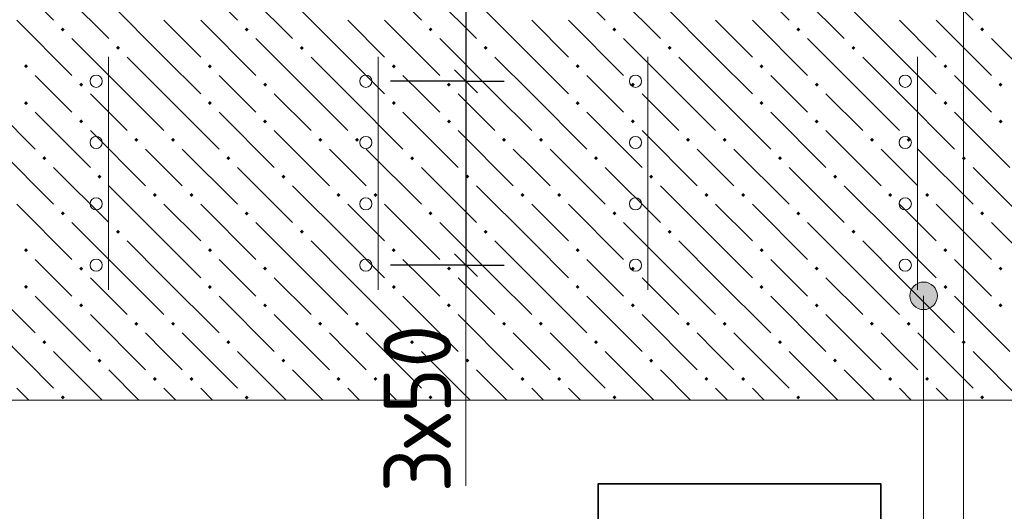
# Model space of a CAD drawing. Header units: millimetres. Extents: x 0 to 50400, y 0 to 35640.
# Tile 17 of 46: x 7147 to 11002, y 15882 to 17806. Entities that reach past the tile are written whole.
import ezdxf

# ---------------------------------------------------------------- set-up
doc = ezdxf.new("R2010")
doc.units = ezdxf.units.MM
for name, color, linetype, lineweight in [('Standard', 7, 'Continuous', 25), ('ЖБ Перекрытие верхний уровень', 7, 'Continuous', 35), ('Общий01', 7, 'Continuous', 13), ('Размерная линия_ общее', 7, 'Continuous', 13), ('Текст_ общее', 7, 'Continuous', 25)]:
    doc.layers.add(name, color=color, linetype=linetype, lineweight=lineweight)
doc.layers.add('Вспомогательная арматура', color=7, linetype='Continuous', lineweight=18, true_color=0x656565)
doc.layers.add('Поперечная арматура', color=7, linetype='Continuous', lineweight=18, true_color=0x5a2814)
doc.layers.add('Размерная выноска', color=7, linetype='Continuous')
doc.styles.add('ISOCPEUR', font='txt')

msp = doc.modelspace()

# ---------------------------------------------------------------- hatches: boundary and pattern name
at = {"layer": 'ЖБ Перекрытие верхний уровень', "linetype": 'Continuous', "lineweight": 18, "transparency": 33554687}
for points in [[(7307.9, 17768.3), (7315.7, 17776.1), (7323.5, 17768.3), (7315.7, 17760.5)], [(8027.9, 17768.3), (8035.7, 17776.1), (8043.5, 17768.3), (8035.7, 17760.5)], [(8747.9, 17768.3), (8755.7, 17776.1), (8763.5, 17768.3), (8755.7, 17760.5)], [(9467.9, 17768.3), (9475.7, 17776.1), (9483.5, 17768.3), (9475.7, 17760.5)], [(10187.9, 17768.3), (10195.7, 17776.1), (10203.5, 17768.3), (10195.7, 17760.5)], [(10907.9, 17768.3), (10915.7, 17776.1), (10923.5, 17768.3), (10915.7, 17760.5)], [(7523.9, 17696.3), (7531.7, 17704.1), (7539.5, 17696.3), (7531.7, 17688.5)], [(8243.9, 17696.3), (8251.7, 17704.1), (8259.5, 17696.3), (8251.7, 17688.5)], [(8963.9, 17696.3), (8971.7, 17704.1), (8979.5, 17696.3), (8971.7, 17688.5)], [(9683.9, 17696.3), (9691.7, 17704.1), (9699.5, 17696.3), (9691.7, 17688.5)], [(10403.9, 17696.3), (10411.7, 17704.1), (10419.5, 17696.3), (10411.7, 17688.5)], [(7163.9, 17624.3), (7171.7, 17632.1), (7179.5, 17624.3), (7171.7, 17616.5)], [(7883.9, 17624.3), (7891.7, 17632.1), (7899.5, 17624.3), (7891.7, 17616.5)], [(8603.9, 17624.3), (8611.7, 17632.1), (8619.5, 17624.3), (8611.7, 17616.5)], [(9323.9, 17624.3), (9331.7, 17632.1), (9339.5, 17624.3), (9331.7, 17616.5)], [(10043.9, 17624.3), (10051.7, 17632.1), (10059.5, 17624.3), (10051.7, 17616.5)], [(10763.9, 17624.3), (10771.7, 17632.1), (10779.5, 17624.3), (10771.7, 17616.5)], [(7379.9, 17552.3), (7387.7, 17560.1), (7395.5, 17552.3), (7387.7, 17544.5)], [(8099.9, 17552.3), (8107.7, 17560.1), (8115.5, 17552.3), (8107.7, 17544.5)], [(8819.9, 17552.3), (8827.7, 17560.1), (8835.5, 17552.3), (8827.7, 17544.5)], [(9539.9, 17552.3), (9547.7, 17560.1), (9555.5, 17552.3), (9547.7, 17544.5)], [(10259.9, 17552.3), (10267.7, 17560.1), (10275.5, 17552.3), (10267.7, 17544.5)], [(10979.9, 17552.3), (10987.7, 17560.1), (10995.5, 17552.3), (10987.7, 17544.5)], [(7163.9, 17480.3), (7171.7, 17488.1), (7179.5, 17480.3), (7171.7, 17472.5)], [(7883.9, 17480.3), (7891.7, 17488.1), (7899.5, 17480.3), (7891.7, 17472.5)], [(8603.9, 17480.3), (8611.7, 17488.1), (8619.5, 17480.3), (8611.7, 17472.5)], [(9323.9, 17480.3), (9331.7, 17488.1), (9339.5, 17480.3), (9331.7, 17472.5)], [(10043.9, 17480.3), (10051.7, 17488.1), (10059.5, 17480.3), (10051.7, 17472.5)], [(10763.9, 17480.3), (10771.7, 17488.1), (10779.5, 17480.3), (10771.7, 17472.5)], [(7379.9, 17408.3), (7387.7, 17416.1), (7395.5, 17408.3), (7387.7, 17400.5)], [(8099.9, 17408.3), (8107.7, 17416.1), (8115.5, 17408.3), (8107.7, 17400.5)], [(8819.9, 17408.3), (8827.7, 17416.1), (8835.5, 17408.3), (8827.7, 17400.5)], [(9539.9, 17408.3), (9547.7, 17416.1), (9555.5, 17408.3), (9547.7, 17400.5)], [(10259.9, 17408.3), (10267.7, 17416.1), (10275.5, 17408.3), (10267.7, 17400.5)], [(10979.9, 17408.3), (10987.7, 17416.1), (10995.5, 17408.3), (10987.7, 17400.5)], [(7595.9, 17336.3), (7603.7, 17344.1), (7611.5, 17336.3), (7603.7, 17328.5)], [(7739.9, 17336.3), (7747.7, 17344.1), (7755.5, 17336.3), (7747.7, 17328.5)], [(8315.9, 17336.3), (8323.7, 17344.1), (8331.5, 17336.3), (8323.7, 17328.5)], [(8459.9, 17336.3), (8467.7, 17344.1), (8475.5, 17336.3), (8467.7, 17328.5)], [(9035.9, 17336.3), (9043.7, 17344.1), (9051.5, 17336.3), (9043.7, 17328.5)], [(9179.9, 17336.3), (9187.7, 17344.1), (9195.5, 17336.3), (9187.7, 17328.5)], [(9755.9, 17336.3), (9763.7, 17344.1), (9771.5, 17336.3), (9763.7, 17328.5)], [(9899.9, 17336.3), (9907.7, 17344.1), (9915.5, 17336.3), (9907.7, 17328.5)], [(10475.9, 17336.3), (10483.7, 17344.1), (10491.5, 17336.3), (10483.7, 17328.5)], [(10619.9, 17336.3), (10627.7, 17344.1), (10635.5, 17336.3), (10627.7, 17328.5)], [(7235.9, 17264.3), (7243.7, 17272.1), (7251.5, 17264.3), (7243.7, 17256.5)], [(7955.9, 17264.3), (7963.7, 17272.1), (7971.5, 17264.3), (7963.7, 17256.5)], [(8675.9, 17264.3), (8683.7, 17272.1), (8691.5, 17264.3), (8683.7, 17256.5)], [(9395.9, 17264.3), (9403.7, 17272.1), (9411.5, 17264.3), (9403.7, 17256.5)], [(10115.9, 17264.3), (10123.7, 17272.1), (10131.5, 17264.3), (10123.7, 17256.5)], [(10835.9, 17264.3), (10843.7, 17272.1), (10851.5, 17264.3), (10843.7, 17256.5)], [(7451.9, 17192.3), (7459.7, 17200.1), (7467.5, 17192.3), (7459.7, 17184.5)], [(8171.9, 17192.3), (8179.7, 17200.1), (8187.5, 17192.3), (8179.7, 17184.5)], [(8891.9, 17192.3), (8899.7, 17200.1), (8907.5, 17192.3), (8899.7, 17184.5)], [(9611.9, 17192.3), (9619.7, 17200.1), (9627.5, 17192.3), (9619.7, 17184.5)], [(10331.9, 17192.3), (10339.7, 17200.1), (10347.5, 17192.3), (10339.7, 17184.5)], [(7667.9, 17120.3), (7675.7, 17128.1), (7683.5, 17120.3), (7675.7, 17112.5)], [(7811.9, 17120.3), (7819.7, 17128.1), (7827.5, 17120.3), (7819.7, 17112.5)], [(8387.9, 17120.3), (8395.7, 17128.1), (8403.5, 17120.3), (8395.7, 17112.5)], [(8531.9, 17120.3), (8539.7, 17128.1), (8547.5, 17120.3), (8539.7, 17112.5)], [(9107.9, 17120.3), (9115.7, 17128.1), (9123.5, 17120.3), (9115.7, 17112.5)], [(9251.9, 17120.3), (9259.7, 17128.1), (9267.5, 17120.3), (9259.7, 17112.5)], [(9827.9, 17120.3), (9835.7, 17128.1), (9843.5, 17120.3), (9835.7, 17112.5)], [(9971.9, 17120.3), (9979.7, 17128.1), (9987.5, 17120.3), (9979.7, 17112.5)], [(10547.9, 17120.3), (10555.7, 17128.1), (10563.5, 17120.3), (10555.7, 17112.5)], [(10691.9, 17120.3), (10699.7, 17128.1), (10707.5, 17120.3), (10699.7, 17112.5)], [(7307.9, 17048.3), (7315.7, 17056.1), (7323.5, 17048.3), (7315.7, 17040.5)], [(8027.9, 17048.3), (8035.7, 17056.1), (8043.5, 17048.3), (8035.7, 17040.5)], [(8747.9, 17048.3), (8755.7, 17056.1), (8763.5, 17048.3), (8755.7, 17040.5)], [(9467.9, 17048.3), (9475.7, 17056.1), (9483.5, 17048.3), (9475.7, 17040.5)], [(10187.9, 17048.3), (10195.7, 17056.1), (10203.5, 17048.3), (10195.7, 17040.5)], [(10907.9, 17048.3), (10915.7, 17056.1), (10923.5, 17048.3), (10915.7, 17040.5)], [(7523.9, 16976.3), (7531.7, 16984.1), (7539.5, 16976.3), (7531.7, 16968.5)], [(8243.9, 16976.3), (8251.7, 16984.1), (8259.5, 16976.3), (8251.7, 16968.5)], [(8963.9, 16976.3), (8971.7, 16984.1), (8979.5, 16976.3), (8971.7, 16968.5)], [(9683.9, 16976.3), (9691.7, 16984.1), (9699.5, 16976.3), (9691.7, 16968.5)], [(10403.9, 16976.3), (10411.7, 16984.1), (10419.5, 16976.3), (10411.7, 16968.5)], [(7163.9, 16904.3), (7171.7, 16912.1), (7179.5, 16904.3), (7171.7, 16896.5)], [(7883.9, 16904.3), (7891.7, 16912.1), (7899.5, 16904.3), (7891.7, 16896.5)], [(8603.9, 16904.3), (8611.7, 16912.1), (8619.5, 16904.3), (8611.7, 16896.5)], [(9323.9, 16904.3), (9331.7, 16912.1), (9339.5, 16904.3), (9331.7, 16896.5)], [(10043.9, 16904.3), (10051.7, 16912.1), (10059.5, 16904.3), (10051.7, 16896.5)], [(10763.9, 16904.3), (10771.7, 16912.1), (10779.5, 16904.3), (10771.7, 16896.5)], [(7379.9, 16832.3), (7387.7, 16840.1), (7395.5, 16832.3), (7387.7, 16824.5)], [(8099.9, 16832.3), (8107.7, 16840.1), (8115.5, 16832.3), (8107.7, 16824.5)], [(8819.9, 16832.3), (8827.7, 16840.1), (8835.5, 16832.3), (8827.7, 16824.5)], [(9539.9, 16832.3), (9547.7, 16840.1), (9555.5, 16832.3), (9547.7, 16824.5)], [(10259.9, 16832.3), (10267.7, 16840.1), (10275.5, 16832.3), (10267.7, 16824.5)], [(10979.9, 16832.3), (10987.7, 16840.1), (10995.5, 16832.3), (10987.7, 16824.5)], [(7163.9, 16760.3), (7171.7, 16768.1), (7179.5, 16760.3), (7171.7, 16752.5)], [(7883.9, 16760.3), (7891.7, 16768.1), (7899.5, 16760.3), (7891.7, 16752.5)], [(8603.9, 16760.3), (8611.7, 16768.1), (8619.5, 16760.3), (8611.7, 16752.5)], [(9323.9, 16760.3), (9331.7, 16768.1), (9339.5, 16760.3), (9331.7, 16752.5)], [(10043.9, 16760.3), (10051.7, 16768.1), (10059.5, 16760.3), (10051.7, 16752.5)], [(10763.9, 16760.3), (10771.7, 16768.1), (10779.5, 16760.3), (10771.7, 16752.5)], [(7379.9, 16688.3), (7387.7, 16696.1), (7395.5, 16688.3), (7387.7, 16680.5)], [(8099.9, 16688.3), (8107.7, 16696.1), (8115.5, 16688.3), (8107.7, 16680.5)], [(8819.9, 16688.3), (8827.7, 16696.1), (8835.5, 16688.3), (8827.7, 16680.5)], [(9539.9, 16688.3), (9547.7, 16696.1), (9555.5, 16688.3), (9547.7, 16680.5)], [(10259.9, 16688.3), (10267.7, 16696.1), (10275.5, 16688.3), (10267.7, 16680.5)], [(10979.9, 16688.3), (10987.7, 16696.1), (10995.5, 16688.3), (10987.7, 16680.5)], [(7595.9, 16616.3), (7603.7, 16624.1), (7611.5, 16616.3), (7603.7, 16608.5)], [(7739.9, 16616.3), (7747.7, 16624.1), (7755.5, 16616.3), (7747.7, 16608.5)], [(8315.9, 16616.3), (8323.7, 16624.1), (8331.5, 16616.3), (8323.7, 16608.5)], [(8459.9, 16616.3), (8467.7, 16624.1), (8475.5, 16616.3), (8467.7, 16608.5)], [(9035.9, 16616.3), (9043.7, 16624.1), (9051.5, 16616.3), (9043.7, 16608.5)], [(9179.9, 16616.3), (9187.7, 16624.1), (9195.5, 16616.3), (9187.7, 16608.5)], [(9755.9, 16616.3), (9763.7, 16624.1), (9771.5, 16616.3), (9763.7, 16608.5)], [(9899.9, 16616.3), (9907.7, 16624.1), (9915.5, 16616.3), (9907.7, 16608.5)], [(10475.9, 16616.3), (10483.7, 16624.1), (10491.5, 16616.3), (10483.7, 16608.5)], [(10619.9, 16616.3), (10627.7, 16624.1), (10635.5, 16616.3), (10627.7, 16608.5)], [(7235.9, 16544.3), (7243.7, 16552.1), (7251.5, 16544.3), (7243.7, 16536.5)], [(7955.9, 16544.3), (7963.7, 16552.1), (7971.5, 16544.3), (7963.7, 16536.5)], [(8675.9, 16544.3), (8683.7, 16552.1), (8691.5, 16544.3), (8683.7, 16536.5)], [(9395.9, 16544.3), (9403.7, 16552.1), (9411.5, 16544.3), (9403.7, 16536.5)], [(10115.9, 16544.3), (10123.7, 16552.1), (10131.5, 16544.3), (10123.7, 16536.5)], [(10835.9, 16544.3), (10843.7, 16552.1), (10851.5, 16544.3), (10843.7, 16536.5)], [(7451.9, 16472.3), (7459.7, 16480.1), (7467.5, 16472.3), (7459.7, 16464.5)], [(8171.9, 16472.3), (8179.7, 16480.1), (8187.5, 16472.3), (8179.7, 16464.5)], [(8891.9, 16472.3), (8899.7, 16480.1), (8907.5, 16472.3), (8899.7, 16464.5)], [(9611.9, 16472.3), (9619.7, 16480.1), (9627.5, 16472.3), (9619.7, 16464.5)], [(10331.9, 16472.3), (10339.7, 16480.1), (10347.5, 16472.3), (10339.7, 16464.5)], [(7667.9, 16400.3), (7675.7, 16408.1), (7683.5, 16400.3), (7675.7, 16392.5)], [(7811.9, 16400.3), (7819.7, 16408.1), (7827.5, 16400.3), (7819.7, 16392.5)], [(8387.9, 16400.3), (8395.7, 16408.1), (8403.5, 16400.3), (8395.7, 16392.5)], [(8531.9, 16400.3), (8539.7, 16408.1), (8547.5, 16400.3), (8539.7, 16392.5)], [(9107.9, 16400.3), (9115.7, 16408.1), (9123.5, 16400.3), (9115.7, 16392.5)], [(9251.9, 16400.3), (9259.7, 16408.1), (9267.5, 16400.3), (9259.7, 16392.5)], [(9827.9, 16400.3), (9835.7, 16408.1), (9843.5, 16400.3), (9835.7, 16392.5)], [(9971.9, 16400.3), (9979.7, 16408.1), (9987.5, 16400.3), (9979.7, 16392.5)], [(10547.9, 16400.3), (10555.7, 16408.1), (10563.5, 16400.3), (10555.7, 16392.5)], [(10691.9, 16400.3), (10699.7, 16408.1), (10707.5, 16400.3), (10699.7, 16392.5)], [(7307.9, 16328.3), (7315.7, 16336.1), (7323.5, 16328.3), (7315.7, 16320.5)], [(8027.9, 16328.3), (8035.7, 16336.1), (8043.5, 16328.3), (8035.7, 16320.5)], [(8747.9, 16328.3), (8755.7, 16336.1), (8763.5, 16328.3), (8755.7, 16320.5)], [(9467.9, 16328.3), (9475.7, 16336.1), (9483.5, 16328.3), (9475.7, 16320.5)], [(10187.9, 16328.3), (10195.7, 16336.1), (10203.5, 16328.3), (10195.7, 16320.5)], [(10907.9, 16328.3), (10915.7, 16336.1), (10923.5, 16328.3), (10915.7, 16320.5)]]:
    msp.add_hatch(color=7, dxfattribs=at).paths.add_polyline_path(points, flags=16)
at = {"layer": 'Общий01', "linetype": 'Continuous', "lineweight": 13, "transparency": 33554687}
for points in [[(10713.3, 16772.1), (10659.3, 16772.1), (10639.8, 16752.7)], [(10713.3, 16772.1), (10639.8, 16752.7), (10732.7, 16752.7)], [(10659.3, 16772.1), (10713.3, 16772.1), (10686.3, 16779.7)], [(10732.7, 16752.7), (10639.8, 16752.7), (10632.3, 16725.7)], [(10732.7, 16752.7), (10632.3, 16725.7), (10740.3, 16725.7)], [(10740.3, 16725.7), (10632.3, 16725.7), (10639.8, 16698.7)], [(10740.3, 16725.7), (10639.8, 16698.7), (10732.7, 16698.7)], [(10732.7, 16698.7), (10639.8, 16698.7), (10659.3, 16679.3)], [(10732.7, 16698.7), (10659.3, 16679.3), (10713.3, 16679.3)], [(10713.3, 16679.3), (10659.3, 16679.3), (10686.3, 16671.7)]]:
    msp.add_hatch(color=7, dxfattribs=at).paths.add_polyline_path(points)

# ---------------------------------------------------------------- linework, layer by layer
at = {"layer": 'Standard', "color": 7, "linetype": 'Continuous', "lineweight": -3, "transparency": 33554687}
for p, q in [((8894.2, 17853.7), (8894.2, 17565.7)), ((8894.2, 17565.7), (8894.2, 16845.7)), ((8894.2, 16845.7), (8894.2, 16755.7))]:
    msp.add_line(p, q, dxfattribs=at)
at = {"layer": 'Standard', "color": 7, "linetype": 'Continuous', "lineweight": 25, "transparency": 33554687}
for p, q in [((8849.2, 17610.7), (8939.2, 17520.7)), ((8849.2, 16890.7), (8939.2, 16800.7))]:
    msp.add_line(p, q, dxfattribs=at)
at = {"layer": 'Standard', "color": 251, "linetype": 'Continuous', "lineweight": -3, "true_color": 0x656565, "transparency": 33554687}
for p, q in [((8894.2, 17565.7), (8744.2, 17565.7)), ((8894.2, 17565.7), (9044.2, 17565.7)), ((8894.2, 16845.7), (8744.2, 16845.7)), ((8894.2, 16845.7), (9044.2, 16845.7))]:
    msp.add_line(p, q, dxfattribs=at)
for points in [[(8894.2, 17565.7), (8874, 17565.7), (8874, 17565.7), (8598.3, 17565.7)], [(8894.2, 16845.7), (8874.5, 16845.7), (8874.5, 16845.7), (8598.3, 16845.7)]]:
    msp.add_lwpolyline(points, dxfattribs=at)
at = {"layer": 'Вспомогательная арматура', "color": 251, "linetype": 'Continuous', "lineweight": 18, "true_color": 0x656565, "transparency": 33554687}
for p, q in [((7494.3, 17661.7), (7494.3, 16749.7)), ((7494.3, 17661.7), (7494.3, 16749.7)), ((8550.3, 17661.7), (8550.3, 16749.7)), ((8550.3, 17661.7), (8550.3, 16749.7)), ((9606.3, 17661.7), (9606.3, 16749.7)), ((9606.3, 17661.7), (9606.3, 16749.7)), ((10662.3, 17661.7), (10662.3, 16749.7)), ((10662.3, 17661.7), (10662.3, 16749.7))]:
    msp.add_line(p, q, dxfattribs=at)
at = {"layer": 'ЖБ Перекрытие верхний уровень', "color": 9, "linetype": 'Continuous', "lineweight": 18, "true_color": 0xc7c7c7, "transparency": 33554687}
for p, q in [((7063.7, 18020.3), (7279.7, 17804.3)), ((7783.7, 18020.3), (7999.7, 17804.3)), ((8503.7, 18020.3), (8719.7, 17804.3)), ((9223.7, 18020.3), (9439.7, 17804.3)), ((9943.7, 18020.3), (10159.7, 17804.3)), ((10663.7, 18020.3), (10879.7, 17804.3)), ((7279.7, 17948.3), (7495.7, 17732.3)), ((7999.7, 17948.3), (8215.7, 17732.3)), ((8719.7, 17948.3), (8935.7, 17732.3)), ((9439.7, 17948.3), (9655.7, 17732.3)), ((10159.7, 17948.3), (10375.7, 17732.3)), ((7711.7, 17660.3), (7495.7, 17876.3)), ((8431.7, 17660.3), (8215.7, 17876.3)), ((9151.7, 17660.3), (8935.7, 17876.3)), ((9871.7, 17660.3), (9655.7, 17876.3)), ((10591.7, 17660.3), (10375.7, 17876.3)), ((7135.7, 17804.3), (7351.7, 17588.3)), ((7711.7, 17804.3), (7855.7, 17660.3)), ((7855.7, 17804.3), (8071.7, 17588.3)), ((8431.7, 17804.3), (8575.7, 17660.3)), ((8575.7, 17804.3), (8791.7, 17588.3)), ((9151.7, 17804.3), (9295.7, 17660.3)), ((9295.7, 17804.3), (9511.7, 17588.3)), ((9871.7, 17804.3), (10015.7, 17660.3)), ((10015.7, 17804.3), (10231.7, 17588.3)), ((10591.7, 17804.3), (10735.7, 17660.3)), ((10735.7, 17804.3), (10951.7, 17588.3)), ((7567.7, 17516.3), (7351.7, 17732.3)), ((8287.7, 17516.3), (8071.7, 17732.3)), ((9007.7, 17516.3), (8791.7, 17732.3)), ((9727.7, 17516.3), (9511.7, 17732.3)), ((10447.7, 17516.3), (10231.7, 17732.3)), ((11167.7, 17516.3), (10951.7, 17732.3)), ((7567.7, 17660.3), (7711.7, 17516.3)), ((7711.7, 17660.3), (7855.7, 17516.3)), ((8287.7, 17660.3), (8431.7, 17516.3)), ((8431.7, 17660.3), (8575.7, 17516.3)), ((9007.7, 17660.3), (9151.7, 17516.3)), ((9151.7, 17660.3), (9295.7, 17516.3)), ((9727.7, 17660.3), (9871.7, 17516.3)), ((9871.7, 17660.3), (10015.7, 17516.3)), ((10447.7, 17660.3), (10591.7, 17516.3)), ((10591.7, 17660.3), (10735.7, 17516.3)), ((7279.7, 17516.3), (7207.7, 17588.3)), ((7999.7, 17516.3), (7927.7, 17588.3)), ((8719.7, 17516.3), (8647.7, 17588.3)), ((9439.7, 17516.3), (9367.7, 17588.3)), ((10159.7, 17516.3), (10087.7, 17588.3)), ((10879.7, 17516.3), (10807.7, 17588.3)), ((6991.7, 17516.3), (7207.7, 17300.3)), ((7351.7, 17444.3), (7279.7, 17516.3)), ((7423.7, 17516.3), (7567.7, 17372.3)), ((7567.7, 17516.3), (7711.7, 17372.3)), ((7711.7, 17516.3), (7927.7, 17300.3)), ((8071.7, 17444.3), (7999.7, 17516.3)), ((8143.7, 17516.3), (8287.7, 17372.3)), ((8287.7, 17516.3), (8431.7, 17372.3)), ((8431.7, 17516.3), (8647.7, 17300.3)), ((8791.7, 17444.3), (8719.7, 17516.3)), ((8863.7, 17516.3), (9007.7, 17372.3)), ((9007.7, 17516.3), (9151.7, 17372.3)), ((9151.7, 17516.3), (9367.7, 17300.3)), ((9511.7, 17444.3), (9439.7, 17516.3)), ((9583.7, 17516.3), (9727.7, 17372.3)), ((9727.7, 17516.3), (9871.7, 17372.3)), ((9871.7, 17516.3), (10087.7, 17300.3)), ((10231.7, 17444.3), (10159.7, 17516.3)), ((10303.7, 17516.3), (10447.7, 17372.3)), ((10447.7, 17516.3), (10591.7, 17372.3)), ((10591.7, 17516.3), (10807.7, 17300.3)), ((10951.7, 17444.3), (10879.7, 17516.3)), ((7207.7, 17444.3), (7423.7, 17228.3)), ((7927.7, 17444.3), (8143.7, 17228.3)), ((8647.7, 17444.3), (8863.7, 17228.3)), ((9367.7, 17444.3), (9583.7, 17228.3)), ((10087.7, 17444.3), (10303.7, 17228.3)), ((10807.7, 17444.3), (11023.7, 17228.3)), ((7423.7, 17372.3), (7639.7, 17156.3)), ((8143.7, 17372.3), (8359.7, 17156.3)), ((8863.7, 17372.3), (9079.7, 17156.3)), ((9583.7, 17372.3), (9799.7, 17156.3)), ((10303.7, 17372.3), (10519.7, 17156.3)), ((7063.7, 17300.3), (7279.7, 17084.3)), ((7711.7, 17228.3), (7639.7, 17300.3)), ((7783.7, 17300.3), (7999.7, 17084.3)), ((8431.7, 17228.3), (8359.7, 17300.3)), ((8503.7, 17300.3), (8719.7, 17084.3)), ((9151.7, 17228.3), (9079.7, 17300.3)), ((9223.7, 17300.3), (9439.7, 17084.3)), ((9871.7, 17228.3), (9799.7, 17300.3)), ((9943.7, 17300.3), (10159.7, 17084.3)), ((10591.7, 17228.3), (10519.7, 17300.3)), ((10663.7, 17300.3), (10879.7, 17084.3)), ((7279.7, 17228.3), (7495.7, 17012.3)), ((7783.7, 17156.3), (7711.7, 17228.3)), ((7999.7, 17228.3), (8215.7, 17012.3)), ((8503.7, 17156.3), (8431.7, 17228.3)), ((8719.7, 17228.3), (8935.7, 17012.3)), ((9223.7, 17156.3), (9151.7, 17228.3)), ((9439.7, 17228.3), (9655.7, 17012.3)), ((9943.7, 17156.3), (9871.7, 17228.3)), ((10159.7, 17228.3), (10375.7, 17012.3)), ((10663.7, 17156.3), (10591.7, 17228.3)), ((10879.7, 17228.3), (11095.7, 17012.3)), ((7711.7, 16940.3), (7495.7, 17156.3)), ((8431.7, 16940.3), (8215.7, 17156.3)), ((9151.7, 16940.3), (8935.7, 17156.3)), ((9871.7, 16940.3), (9655.7, 17156.3)), ((10591.7, 16940.3), (10375.7, 17156.3)), ((7135.7, 17084.3), (7351.7, 16868.3)), ((7711.7, 17084.3), (7855.7, 16940.3)), ((7855.7, 17084.3), (8071.7, 16868.3)), ((8431.7, 17084.3), (8575.7, 16940.3)), ((8575.7, 17084.3), (8791.7, 16868.3)), ((9151.7, 17084.3), (9295.7, 16940.3)), ((9295.7, 17084.3), (9511.7, 16868.3)), ((9871.7, 17084.3), (10015.7, 16940.3)), ((10015.7, 17084.3), (10231.7, 16868.3)), ((10591.7, 17084.3), (10735.7, 16940.3)), ((10735.7, 17084.3), (10951.7, 16868.3)), ((7567.7, 16796.3), (7351.7, 17012.3)), ((8287.7, 16796.3), (8071.7, 17012.3)), ((9007.7, 16796.3), (8791.7, 17012.3)), ((9727.7, 16796.3), (9511.7, 17012.3)), ((10447.7, 16796.3), (10231.7, 17012.3)), ((11167.7, 16796.3), (10951.7, 17012.3)), ((7567.7, 16940.3), (7711.7, 16796.3)), ((7711.7, 16940.3), (7855.7, 16796.3)), ((8287.7, 16940.3), (8431.7, 16796.3)), ((8431.7, 16940.3), (8575.7, 16796.3)), ((9007.7, 16940.3), (9151.7, 16796.3)), ((9151.7, 16940.3), (9295.7, 16796.3)), ((9727.7, 16940.3), (9871.7, 16796.3)), ((9871.7, 16940.3), (10015.7, 16796.3)), ((10447.7, 16940.3), (10591.7, 16796.3)), ((10591.7, 16940.3), (10735.7, 16796.3)), ((7279.7, 16796.3), (7207.7, 16868.3)), ((7999.7, 16796.3), (7927.7, 16868.3)), ((8719.7, 16796.3), (8647.7, 16868.3)), ((9439.7, 16796.3), (9367.7, 16868.3)), ((10159.7, 16796.3), (10087.7, 16868.3)), ((10879.7, 16796.3), (10807.7, 16868.3)), ((6991.7, 16796.3), (7207.7, 16580.3)), ((7351.7, 16724.3), (7279.7, 16796.3)), ((7423.7, 16796.3), (7567.7, 16652.3)), ((7567.7, 16796.3), (7711.7, 16652.3)), ((7711.7, 16796.3), (7927.7, 16580.3)), ((8071.7, 16724.3), (7999.7, 16796.3)), ((8143.7, 16796.3), (8287.7, 16652.3)), ((8287.7, 16796.3), (8431.7, 16652.3)), ((8431.7, 16796.3), (8647.7, 16580.3)), ((8791.7, 16724.3), (8719.7, 16796.3)), ((8863.7, 16796.3), (9007.7, 16652.3)), ((9007.7, 16796.3), (9151.7, 16652.3)), ((9151.7, 16796.3), (9367.7, 16580.3)), ((9511.7, 16724.3), (9439.7, 16796.3)), ((9583.7, 16796.3), (9727.7, 16652.3)), ((9727.7, 16796.3), (9871.7, 16652.3)), ((9871.7, 16796.3), (10087.7, 16580.3)), ((10231.7, 16724.3), (10159.7, 16796.3)), ((10303.7, 16796.3), (10447.7, 16652.3)), ((10447.7, 16796.3), (10591.7, 16652.3)), ((10591.7, 16796.3), (10807.7, 16580.3)), ((10951.7, 16724.3), (10879.7, 16796.3)), ((7207.7, 16724.3), (7423.7, 16508.3)), ((7927.7, 16724.3), (8143.7, 16508.3)), ((8647.7, 16724.3), (8863.7, 16508.3)), ((9367.7, 16724.3), (9583.7, 16508.3)), ((10087.7, 16724.3), (10303.7, 16508.3)), ((10807.7, 16724.3), (11023.7, 16508.3)), ((7423.7, 16652.3), (7639.7, 16436.3)), ((8143.7, 16652.3), (8359.7, 16436.3)), ((8863.7, 16652.3), (9079.7, 16436.3)), ((9583.7, 16652.3), (9799.7, 16436.3)), ((10303.7, 16652.3), (10519.7, 16436.3)), ((7063.7, 16580.3), (7279.7, 16364.3)), ((7711.7, 16508.3), (7639.7, 16580.3)), ((7783.7, 16580.3), (7999.7, 16364.3)), ((8431.7, 16508.3), (8359.7, 16580.3)), ((8503.7, 16580.3), (8719.7, 16364.3)), ((9151.7, 16508.3), (9079.7, 16580.3)), ((9223.7, 16580.3), (9439.7, 16364.3)), ((9871.7, 16508.3), (9799.7, 16580.3)), ((9943.7, 16580.3), (10159.7, 16364.3)), ((10591.7, 16508.3), (10519.7, 16580.3)), ((10663.7, 16580.3), (10879.7, 16364.3)), ((7279.7, 16508.3), (7470.2, 16317.9)), ((7783.7, 16436.3), (7711.7, 16508.3)), ((7999.7, 16508.3), (8190.2, 16317.9)), ((8503.7, 16436.3), (8431.7, 16508.3)), ((8719.7, 16508.3), (8910.2, 16317.9)), ((9223.7, 16436.3), (9151.7, 16508.3)), ((9439.7, 16508.3), (9630.2, 16317.9)), ((9943.7, 16436.3), (9871.7, 16508.3)), ((10159.7, 16508.3), (10350.2, 16317.9)), ((10663.7, 16436.3), (10591.7, 16508.3)), ((10879.7, 16508.3), (11070.2, 16317.9)), ((7614.1, 16317.9), (7495.7, 16436.3)), ((8334.1, 16317.9), (8215.7, 16436.3)), ((9054.1, 16317.9), (8935.7, 16436.3)), ((9774.1, 16317.9), (9655.7, 16436.3)), ((10494.1, 16317.9), (10375.7, 16436.3)), ((7135.7, 16364.3), (7182.2, 16317.9)), ((7711.7, 16364.3), (7758.1, 16317.9)), ((7855.7, 16364.3), (7902.2, 16317.9)), ((8431.7, 16364.3), (8478.1, 16317.9)), ((8575.7, 16364.3), (8622.2, 16317.9)), ((9151.7, 16364.3), (9198.1, 16317.9)), ((9295.7, 16364.3), (9342.2, 16317.9)), ((9871.7, 16364.3), (9918.1, 16317.9)), ((10015.7, 16364.3), (10062.2, 16317.9)), ((10591.7, 16364.3), (10638.1, 16317.9)), ((10735.7, 16364.3), (10782.2, 16317.9))]:
    msp.add_line(p, q, dxfattribs=at)
at = {"layer": 'Общий01', "color": 7, "linetype": 'Continuous', "lineweight": 13, "transparency": 33554687}
for p, q in [((10686.3, 16779.7), (10686.3, 16779.7)), ((10632.3, 16725.7), (10632.3, 16725.7)), ((10740.3, 16725.7), (10740.3, 16725.7)), ((10686.3, 16671.7), (10686.3, 16671.7))]:
    msp.add_line(p, q, dxfattribs=at)
for points in [[(10638.3, 19341.7), (10841.9, 19138), (10841.9, 15639.9), (10686.3, 15639.9)], [(10686.3, 16725.7), (10686.3, 15639.9), (10610.4, 15639.9)]]:
    msp.add_lwpolyline(points, dxfattribs=at)
msp.add_circle((10686.3, 16725.7), 54, dxfattribs=at)
at = {"layer": 'Поперечная арматура', "color": 19, "linetype": 'Continuous', "lineweight": 18, "true_color": 0x5a2814, "transparency": 33554687}
for centre in [(7446.3, 17565.7), (8502.3, 17565.7), (9558.3, 17565.7), (10614.3, 17565.7), (7446.3, 17325.7), (8502.3, 17325.7), (9558.3, 17325.7), (10614.3, 17325.7), (7446.3, 17085.7), (8502.3, 17085.7), (9558.3, 17085.7), (10614.3, 17085.7), (7446.3, 16845.7), (8502.3, 16845.7), (9558.3, 16845.7), (10614.3, 16845.7)]:
    msp.add_circle(centre, 24, dxfattribs=at)
at = {"layer": 'Размерная выноска', "color": 7, "linetype": 'Continuous', "lineweight": 13, "transparency": 33554687}
msp.add_line((13690.8, 16317.9), (6630.3, 16317.9), dxfattribs=at)
at = {"layer": 'Размерная линия_ общее', "color": 7, "linetype": 'Continuous', "lineweight": 13, "transparency": 33554687}
msp.add_line((8894.2, 15981.7), (8894.2, 16845.7), dxfattribs=at)
at = {"layer": 'Текст_ общее', "color": 7, "linetype": 'Continuous', "lineweight": 35, "transparency": 33554687}
msp.add_lwpolyline([(9412.4, 15289.9), (10518.4, 15289.9), (10518.4, 15989.9), (9412.4, 15989.9), (9412.4, 15289.9)], dxfattribs=at)

# ---------------------------------------------------------------- texts
at = {"layer": 'Standard', "color": 7, "linetype": 'Continuous', "lineweight": 25, "transparency": 33554687, "insert": (8835.6, 15956.1), "char_height": 264, "width": 861.713, "attachment_point": 7, "rotation": 90, "style": 'ISOCPEUR'}
msp.add_mtext('\\W0.93;3х50', dxfattribs=at)

doc.saveas('drawing.dxf')
